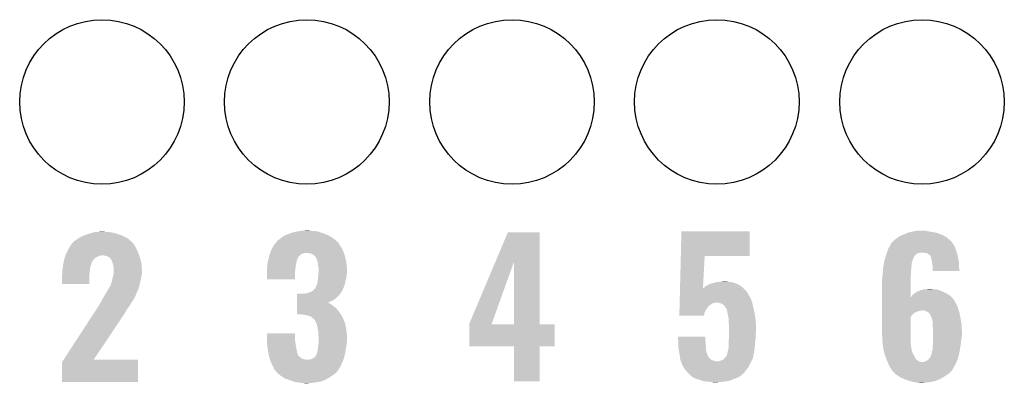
# Model space of a CAD drawing. Extents: x -0.05 to 0.95, y -0.15 to 1.54.
# Tile 19 of 26: x 0.28 to 0.56, y 0.83 to 0.94. Entities that reach past the tile are written whole.
import ezdxf

# ---------------------------------------------------------------- set-up
doc = ezdxf.new("R2010")
doc.units = 0
doc.layers.get('0').update_dxf_attribs({"linetype": 'CONTINUOUS'})
doc.layers.add('ULTRASONIC_3_CLICK_V100_GTO', color=14, linetype='CONTINUOUS')
doc.layers.add('ULTRASONIC_3_CLICK_V100_GTS', color=12, linetype='CONTINUOUS')

# ---------------------------------------------------------------- blocks, each defined once
blk = doc.blocks.new('ROUND_23')
blk.add_circle((0, 0), 0.0237)

msp = doc.modelspace()

# ---------------------------------------------------------------- linework, layer by layer
at = {"layer": 'ULTRASONIC_3_CLICK_V100_GTO'}
for points in [[(0.36045, 0.8763), (0.3614, 0.8764), (0.3623, 0.8763), (0.3619, 0.8764)], [(0.2942, 0.8731), (0.2949, 0.8736), (0.3109, 0.8731), (0.31035, 0.8736)], [(0.2949, 0.8736), (0.29561, 0.8741), (0.31035, 0.8736), (0.3098, 0.8741)], [(0.29561, 0.8741), (0.2959, 0.8743), (0.3098, 0.8741), (0.3094, 0.8743)], [(0.2959, 0.8743), (0.2969, 0.8748), (0.3094, 0.8743), (0.3084, 0.8748)], [(0.2969, 0.8748), (0.2971, 0.8749), (0.3084, 0.8748), (0.30812, 0.8749)], [(0.2971, 0.8749), (0.2983, 0.8753), (0.30812, 0.8749), (0.307, 0.8753)], [(0.2983, 0.8753), (0.2986, 0.8754), (0.307, 0.8753), (0.30668, 0.8754)], [(0.2986, 0.8754), (0.29968, 0.8757), (0.30668, 0.8754), (0.3057, 0.8757)], [(0.29968, 0.8757), (0.3004, 0.8759), (0.3057, 0.8757), (0.3044, 0.8759)], [(0.3004, 0.8759), (0.3025, 0.876), (0.3034, 0.8759), (0.303, 0.876)], [(0.35295, 0.8734), (0.353, 0.8735), (0.3699, 0.8734), (0.36977, 0.8735)], [(0.353, 0.8735), (0.3535, 0.8738), (0.36977, 0.8735), (0.36938, 0.8738)], [(0.3535, 0.8738), (0.3541, 0.8743), (0.36938, 0.8738), (0.36873, 0.8743)], [(0.3541, 0.8743), (0.35425, 0.8744), (0.36873, 0.8743), (0.3686, 0.8744)], [(0.35425, 0.8744), (0.355, 0.8749), (0.3686, 0.8744), (0.36767, 0.8749)], [(0.355, 0.8749), (0.35552, 0.8751), (0.36767, 0.8749), (0.3673, 0.8751)], [(0.35552, 0.8751), (0.3563, 0.8754), (0.3673, 0.8751), (0.36646, 0.8754)], [(0.3563, 0.8754), (0.3577, 0.8759), (0.36646, 0.8754), (0.36506, 0.8759)], [(0.3577, 0.8759), (0.3589, 0.8761), (0.36506, 0.8759), (0.3645, 0.8761)], [(0.3589, 0.8761), (0.3595, 0.8762), (0.3645, 0.8761), (0.3633, 0.8762)], [(0.3595, 0.8762), (0.36045, 0.8763), (0.3633, 0.8762), (0.3623, 0.8763)], [(0.41575, 0.8674), (0.4193, 0.8758), (0.4285, 0.8674), (0.4285, 0.8758)], [(0.4193, 0.8758), (0.4193, 0.8758), (0.4285, 0.8758), (0.4193, 0.8758)], [(0.46913, 0.869), (0.4693, 0.8761), (0.489, 0.869), (0.489, 0.8761)], [(0.4693, 0.8761), (0.4693, 0.8761), (0.489, 0.8761), (0.4693, 0.8761)], [(0.5301, 0.873), (0.5306, 0.8735), (0.5472, 0.873), (0.5467, 0.8735)], [(0.5306, 0.8735), (0.5308, 0.8737), (0.5467, 0.8735), (0.54648, 0.8737)], [(0.5308, 0.8737), (0.5317, 0.8744), (0.54648, 0.8737), (0.5457, 0.8744)], [(0.5317, 0.8744), (0.5328, 0.875), (0.5457, 0.8744), (0.54459, 0.875)], [(0.5328, 0.875), (0.53307, 0.8751), (0.54459, 0.875), (0.5444, 0.8751)], [(0.53307, 0.8751), (0.5336, 0.8753), (0.5444, 0.8751), (0.54388, 0.8753)], [(0.5336, 0.8753), (0.5342, 0.8756), (0.54388, 0.8753), (0.5431, 0.8756)], [(0.5342, 0.8756), (0.5344, 0.8757), (0.5431, 0.8756), (0.54263, 0.8757)], [(0.5344, 0.8757), (0.5353, 0.8759), (0.54263, 0.8757), (0.5417, 0.8759)], [(0.5353, 0.8759), (0.5362, 0.8761), (0.5417, 0.8759), (0.5404, 0.8761)], [(0.5362, 0.8761), (0.5373, 0.8763), (0.5404, 0.8761), (0.5394, 0.8763)], [(0.29215, 0.8698), (0.2927, 0.8709), (0.3129, 0.8698), (0.3124, 0.8709)], [(0.2927, 0.8709), (0.2928, 0.8711), (0.3124, 0.8709), (0.3123, 0.8711)], [(0.2928, 0.8711), (0.29331, 0.8719), (0.3123, 0.8711), (0.3119, 0.8719)], [(0.29331, 0.8719), (0.2937, 0.8725), (0.3119, 0.8719), (0.31147, 0.8725)], [(0.2937, 0.8725), (0.2938, 0.8726), (0.31147, 0.8725), (0.3114, 0.8726)], [(0.2938, 0.8726), (0.2939, 0.8727), (0.3114, 0.8726), (0.3113, 0.8727)], [(0.2939, 0.8727), (0.2942, 0.8731), (0.3113, 0.8727), (0.3109, 0.8731)], [(0.3511, 0.8706), (0.35142, 0.8712), (0.37177, 0.8706), (0.3715, 0.8712)], [(0.35142, 0.8712), (0.3519, 0.8721), (0.3715, 0.8712), (0.3709, 0.8721)], [(0.3519, 0.8721), (0.35257, 0.8729), (0.3709, 0.8721), (0.3704, 0.8729)], [(0.35257, 0.8729), (0.35282, 0.8732), (0.3704, 0.8729), (0.37, 0.8732)], [(0.35282, 0.8732), (0.3529, 0.8733), (0.37, 0.8732), (0.36995, 0.8733)], [(0.3529, 0.8733), (0.35295, 0.8734), (0.36995, 0.8733), (0.3699, 0.8734)], [(0.52863, 0.8704), (0.5288, 0.8709), (0.5485, 0.8704), (0.54832, 0.8709)], [(0.5288, 0.8709), (0.52912, 0.8715), (0.54832, 0.8709), (0.5481, 0.8715)], [(0.52912, 0.8715), (0.5296, 0.8724), (0.5481, 0.8715), (0.5476, 0.8724)], [(0.5296, 0.8725), (0.5301, 0.873), (0.54753, 0.8725), (0.5472, 0.873)], [(0.5296, 0.8724), (0.5296, 0.8725), (0.5476, 0.8724), (0.54753, 0.8725)], [(0.29134, 0.8671), (0.2915, 0.8679), (0.2994, 0.8671), (0.29993, 0.8679)], [(0.2915, 0.8679), (0.29153, 0.868), (0.29993, 0.8679), (0.3, 0.868)], [(0.29153, 0.868), (0.29166, 0.8684), (0.3, 0.868), (0.3004, 0.8684)], [(0.29166, 0.8684), (0.29178, 0.8688), (0.3004, 0.8684), (0.301, 0.8688)], [(0.29178, 0.8688), (0.29181, 0.8689), (0.301, 0.8688), (0.3015, 0.8689)], [(0.29181, 0.8689), (0.29187, 0.8691), (0.3015, 0.8689), (0.3019, 0.8691)], [(0.29187, 0.8691), (0.29191, 0.8692), (0.3019, 0.8691), (0.3024, 0.8692)], [(0.29191, 0.8692), (0.292, 0.8695), (0.31311, 0.8692), (0.31301, 0.8695)], [(0.292, 0.8695), (0.29215, 0.8698), (0.31301, 0.8695), (0.3129, 0.8698)], [(0.3037, 0.869), (0.3027, 0.8692), (0.31319, 0.869), (0.31311, 0.8692)], [(0.3044, 0.8687), (0.3037, 0.869), (0.31329, 0.8687), (0.31319, 0.869)], [(0.3047, 0.8684), (0.3044, 0.8687), (0.3134, 0.8684), (0.31329, 0.8687)], [(0.3049, 0.8682), (0.3047, 0.8684), (0.31345, 0.8682), (0.3134, 0.8684)], [(0.3049, 0.8681), (0.3049, 0.8682), (0.31347, 0.8681), (0.31345, 0.8682)], [(0.3052, 0.8677), (0.3049, 0.8681), (0.31356, 0.8677), (0.31347, 0.8681)], [(0.3503, 0.8678), (0.35036, 0.8681), (0.3585, 0.8678), (0.3587, 0.8681)], [(0.35036, 0.8681), (0.35041, 0.8683), (0.3587, 0.8681), (0.3588, 0.8683)], [(0.35041, 0.8683), (0.35043, 0.8684), (0.3588, 0.8683), (0.3588, 0.8684)], [(0.35043, 0.8684), (0.35054, 0.8689), (0.3588, 0.8684), (0.3591, 0.8689)], [(0.35054, 0.8689), (0.3506, 0.8692), (0.3591, 0.8689), (0.3595, 0.8692)], [(0.3506, 0.8692), (0.35074, 0.8696), (0.3595, 0.8692), (0.3599, 0.8696)], [(0.35074, 0.8696), (0.35078, 0.8697), (0.3599, 0.8696), (0.3604, 0.8697)], [(0.35078, 0.8697), (0.35085, 0.8699), (0.3604, 0.8697), (0.361, 0.8699)], [(0.35085, 0.8699), (0.35092, 0.8701), (0.37207, 0.8699), (0.372, 0.8701)], [(0.35085, 0.8699), (0.35085, 0.8699), (0.361, 0.8699), (0.3614, 0.8699)], [(0.35092, 0.8701), (0.3511, 0.8706), (0.372, 0.8701), (0.37177, 0.8706)], [(0.3626, 0.8697), (0.3614, 0.8699), (0.37213, 0.8697), (0.37207, 0.8699)], [(0.363, 0.8695), (0.3626, 0.8697), (0.3722, 0.8695), (0.37213, 0.8697)], [(0.3635, 0.8692), (0.363, 0.8695), (0.3723, 0.8692), (0.3722, 0.8695)], [(0.3639, 0.8688), (0.3635, 0.8692), (0.37243, 0.8688), (0.3723, 0.8692)], [(0.364, 0.8686), (0.3639, 0.8688), (0.3725, 0.8686), (0.37243, 0.8688)], [(0.3643, 0.868), (0.364, 0.8686), (0.37261, 0.868), (0.3725, 0.8686)], [(0.3645, 0.8674), (0.3643, 0.868), (0.37271, 0.8674), (0.37261, 0.868)], [(0.4689, 0.8598), (0.46913, 0.869), (0.47551, 0.8598), (0.476, 0.869)], [(0.46913, 0.869), (0.46913, 0.869), (0.476, 0.869), (0.489, 0.869)], [(0.5277, 0.8674), (0.52796, 0.8683), (0.53574, 0.8674), (0.5361, 0.8683)], [(0.52796, 0.8683), (0.52814, 0.8689), (0.5361, 0.8683), (0.5363, 0.8689)], [(0.52814, 0.8689), (0.52817, 0.869), (0.5363, 0.8689), (0.5365, 0.869)], [(0.52817, 0.869), (0.5282, 0.8691), (0.5365, 0.869), (0.53655, 0.8691)], [(0.5282, 0.8691), (0.52823, 0.8692), (0.53655, 0.8691), (0.5366, 0.8692)], [(0.52823, 0.8692), (0.5284, 0.8697), (0.5366, 0.8692), (0.5372, 0.8697)], [(0.5284, 0.8697), (0.52847, 0.8699), (0.5372, 0.8697), (0.5379, 0.8699)], [(0.52847, 0.8699), (0.5285, 0.87), (0.5379, 0.8699), (0.5384, 0.87)], [(0.5285, 0.87), (0.52863, 0.8704), (0.54861, 0.87), (0.5485, 0.8704)], [(0.5393, 0.8699), (0.5387, 0.87), (0.54864, 0.8699), (0.54861, 0.87)], [(0.5402, 0.8697), (0.5398, 0.8699), (0.5487, 0.8697), (0.54864, 0.8699)], [(0.5406, 0.8694), (0.5402, 0.8697), (0.54879, 0.8694), (0.5487, 0.8697)], [(0.541, 0.869), (0.5406, 0.8694), (0.5489, 0.869), (0.54879, 0.8694)], [(0.5411, 0.8689), (0.541, 0.869), (0.54892, 0.8689), (0.5489, 0.869)], [(0.5412, 0.8684), (0.5411, 0.8689), (0.54901, 0.8684), (0.54892, 0.8689)], [(0.5414, 0.8677), (0.5412, 0.8684), (0.54914, 0.8677), (0.54901, 0.8684)], [(0.291, 0.865), (0.29109, 0.8656), (0.29892, 0.865), (0.299, 0.8656)], [(0.291, 0.8648), (0.291, 0.865), (0.2989, 0.8648), (0.29892, 0.865)], [(0.29109, 0.8656), (0.29119, 0.8663), (0.299, 0.8656), (0.2992, 0.8663)], [(0.29119, 0.8663), (0.2912, 0.8664), (0.2992, 0.8663), (0.29924, 0.8664)], [(0.2912, 0.8664), (0.29128, 0.8668), (0.29924, 0.8664), (0.2994, 0.8668)], [(0.29128, 0.8668), (0.29134, 0.8671), (0.2994, 0.8668), (0.2994, 0.8671)], [(0.3054, 0.8672), (0.3052, 0.8677), (0.31368, 0.8672), (0.31356, 0.8677)], [(0.30554, 0.8667), (0.3054, 0.8672), (0.3138, 0.8667), (0.31368, 0.8672)], [(0.3057, 0.8661), (0.30554, 0.8667), (0.31383, 0.8661), (0.3138, 0.8667)], [(0.3058, 0.8657), (0.3057, 0.8661), (0.31385, 0.8657), (0.31383, 0.8661)], [(0.3058, 0.8648), (0.3058, 0.8657), (0.3139, 0.8648), (0.31385, 0.8657)], [(0.3499, 0.8651), (0.34992, 0.8652), (0.35809, 0.8651), (0.3581, 0.8652)], [(0.3499, 0.8642), (0.3499, 0.8651), (0.358, 0.8642), (0.35809, 0.8651)], [(0.34992, 0.8652), (0.35, 0.8656), (0.3581, 0.8652), (0.35814, 0.8656)], [(0.35, 0.8666), (0.35002, 0.8667), (0.35828, 0.8666), (0.3583, 0.8667)], [(0.35, 0.8661), (0.35, 0.8666), (0.3582, 0.8661), (0.35828, 0.8666)], [(0.35, 0.8656), (0.35, 0.8661), (0.35814, 0.8656), (0.3582, 0.8661)], [(0.35002, 0.8667), (0.35018, 0.8673), (0.3583, 0.8667), (0.3585, 0.8673)], [(0.35018, 0.8673), (0.3503, 0.8678), (0.3585, 0.8673), (0.3585, 0.8678)], [(0.36458, 0.8669), (0.3645, 0.8674), (0.3728, 0.8669), (0.37271, 0.8674)], [(0.3647, 0.8661), (0.36458, 0.8669), (0.37288, 0.8661), (0.3728, 0.8669)], [(0.3648, 0.8654), (0.3647, 0.8661), (0.37295, 0.8654), (0.37288, 0.8661)], [(0.3648, 0.8649), (0.3648, 0.8654), (0.373, 0.8649), (0.37295, 0.8654)], [(0.4082, 0.8495), (0.41575, 0.8674), (0.41467, 0.8495), (0.4211, 0.8674)], [(0.4211, 0.8493), (0.4211, 0.8674), (0.4285, 0.8493), (0.4285, 0.8674)], [(0.52733, 0.8645), (0.52738, 0.8653), (0.5354, 0.8645), (0.5355, 0.8653)], [(0.52738, 0.8653), (0.5274, 0.8656), (0.5355, 0.8653), (0.5355, 0.8656)], [(0.5274, 0.8656), (0.52745, 0.8659), (0.5355, 0.8656), (0.5355, 0.8659)], [(0.52745, 0.8659), (0.52752, 0.8663), (0.5355, 0.8659), (0.5356, 0.8663)], [(0.52752, 0.8663), (0.52757, 0.8666), (0.5356, 0.8663), (0.5356, 0.8666)], [(0.52757, 0.8666), (0.52768, 0.8673), (0.5356, 0.8666), (0.5357, 0.8673)], [(0.52768, 0.8673), (0.5277, 0.8674), (0.5357, 0.8673), (0.53574, 0.8674)], [(0.54145, 0.8674), (0.5414, 0.8677), (0.5492, 0.8674), (0.54914, 0.8677)], [(0.5416, 0.8664), (0.54145, 0.8674), (0.54925, 0.8664), (0.5492, 0.8674)], [(0.5417, 0.8657), (0.5416, 0.8664), (0.54929, 0.8657), (0.54925, 0.8664)], [(0.5417, 0.8654), (0.5417, 0.8657), (0.5493, 0.8654), (0.54929, 0.8657)], [(0.5417, 0.8647), (0.5417, 0.8654), (0.5494, 0.8647), (0.5493, 0.8654)], [(0.2909, 0.8635), (0.291, 0.8639), (0.2988, 0.8635), (0.2988, 0.8639)], [(0.2909, 0.8609), (0.2909, 0.8635), (0.2988, 0.8609), (0.2988, 0.8635)], [(0.291, 0.8639), (0.291, 0.8648), (0.2988, 0.8639), (0.2989, 0.8648)], [(0.30532, 0.8619), (0.3054, 0.8624), (0.3135, 0.8619), (0.31364, 0.8624)], [(0.3054, 0.8624), (0.30545, 0.8626), (0.31364, 0.8624), (0.3137, 0.8626)], [(0.30545, 0.8626), (0.30562, 0.8633), (0.3137, 0.8626), (0.3138, 0.8633)], [(0.30562, 0.8633), (0.30578, 0.8639), (0.3138, 0.8633), (0.3139, 0.8639)], [(0.30578, 0.8639), (0.3058, 0.864), (0.3139, 0.8639), (0.3139, 0.864)], [(0.3058, 0.864), (0.3058, 0.8648), (0.3139, 0.864), (0.3139, 0.8648)], [(0.3499, 0.8623), (0.3499, 0.8642), (0.358, 0.8623), (0.358, 0.8642)], [(0.36453, 0.8617), (0.3646, 0.8623), (0.3725, 0.8617), (0.37268, 0.8623)], [(0.3646, 0.8623), (0.36464, 0.8627), (0.37268, 0.8623), (0.3728, 0.8627)], [(0.36464, 0.8627), (0.3647, 0.8633), (0.3728, 0.8627), (0.37287, 0.8633)], [(0.3647, 0.8633), (0.36473, 0.8636), (0.37287, 0.8633), (0.3729, 0.8636)], [(0.36473, 0.8636), (0.36478, 0.8643), (0.3729, 0.8636), (0.373, 0.8643)], [(0.36478, 0.8643), (0.3648, 0.8645), (0.373, 0.8643), (0.373, 0.8645)], [(0.3648, 0.8645), (0.3648, 0.8649), (0.373, 0.8645), (0.373, 0.8649)], [(0.5271, 0.8623), (0.52716, 0.8626), (0.5353, 0.8623), (0.5353, 0.8626)], [(0.5271, 0.8571), (0.5271, 0.8623), (0.5353, 0.8571), (0.5353, 0.8623)], [(0.52716, 0.8626), (0.5272, 0.8628), (0.5353, 0.8626), (0.53532, 0.8628)], [(0.5272, 0.8634), (0.52723, 0.8636), (0.53538, 0.8634), (0.5354, 0.8636)], [(0.5272, 0.8628), (0.5272, 0.8634), (0.53532, 0.8628), (0.53538, 0.8634)], [(0.52723, 0.8636), (0.5273, 0.864), (0.5354, 0.8636), (0.5354, 0.864)], [(0.5273, 0.864), (0.52733, 0.8645), (0.5354, 0.864), (0.5354, 0.8645)], [(0.3039, 0.8589), (0.30421, 0.8594), (0.3126, 0.8589), (0.3129, 0.8594)], [(0.30421, 0.8594), (0.3044, 0.8597), (0.3129, 0.8594), (0.31296, 0.8597)], [(0.3044, 0.8597), (0.30451, 0.8599), (0.31296, 0.8597), (0.313, 0.8599)], [(0.30451, 0.8599), (0.30463, 0.8601), (0.313, 0.8599), (0.3131, 0.8601)], [(0.30463, 0.8601), (0.30469, 0.8602), (0.3131, 0.8601), (0.3131, 0.8602)], [(0.30469, 0.8602), (0.3048, 0.8604), (0.3131, 0.8602), (0.31315, 0.8604)], [(0.3048, 0.8604), (0.3049, 0.8605), (0.31315, 0.8604), (0.31317, 0.8605)], [(0.3049, 0.8608), (0.3051, 0.8612), (0.31324, 0.8608), (0.31334, 0.8612)], [(0.3049, 0.8605), (0.3049, 0.8608), (0.31317, 0.8605), (0.31324, 0.8608)], [(0.3051, 0.8612), (0.3053, 0.8618), (0.31334, 0.8612), (0.31348, 0.8618)], [(0.3053, 0.8618), (0.30532, 0.8619), (0.31348, 0.8618), (0.3135, 0.8619)], [(0.3633, 0.8591), (0.3637, 0.8596), (0.37165, 0.8591), (0.3719, 0.8596)], [(0.3638, 0.8596), (0.3639, 0.8598), (0.3719, 0.8596), (0.37197, 0.8598)], [(0.3639, 0.8598), (0.364, 0.8602), (0.37197, 0.8598), (0.37212, 0.8602)], [(0.364, 0.8602), (0.3643, 0.8607), (0.37212, 0.8602), (0.3723, 0.8607)], [(0.3643, 0.8607), (0.3645, 0.8614), (0.3723, 0.8607), (0.37244, 0.8614)], [(0.3645, 0.8614), (0.36453, 0.8617), (0.37244, 0.8614), (0.3725, 0.8617)], [(0.46889, 0.8593), (0.4689, 0.8597), (0.4876, 0.8593), (0.48715, 0.8597)], [(0.4689, 0.8597), (0.4689, 0.8598), (0.4755, 0.8597), (0.4757, 0.8598)], [(0.4755, 0.8597), (0.47551, 0.8598), (0.48715, 0.8597), (0.48704, 0.8598)], [(0.4757, 0.8598), (0.4761, 0.8601), (0.48704, 0.8598), (0.48671, 0.8601)], [(0.4761, 0.8601), (0.4762, 0.8602), (0.48671, 0.8601), (0.4866, 0.8602)], [(0.4762, 0.8602), (0.4764, 0.8604), (0.4866, 0.8602), (0.48629, 0.8604)], [(0.4764, 0.8604), (0.4769, 0.8606), (0.48629, 0.8604), (0.48597, 0.8606)], [(0.4769, 0.8606), (0.4774, 0.8609), (0.48597, 0.8606), (0.4855, 0.8609)], [(0.4774, 0.8609), (0.478, 0.8611), (0.4855, 0.8609), (0.48495, 0.8611)], [(0.4781, 0.8611), (0.4787, 0.8613), (0.48495, 0.8611), (0.4844, 0.8613)], [(0.4787, 0.8613), (0.4792, 0.8614), (0.4844, 0.8613), (0.4839, 0.8614)], [(0.4792, 0.8614), (0.4798, 0.8615), (0.4839, 0.8614), (0.4834, 0.8615)], [(0.4798, 0.8615), (0.4804, 0.8616), (0.4834, 0.8615), (0.4827, 0.8616)], [(0.4804, 0.8616), (0.4819, 0.8617), (0.4827, 0.8616), (0.4824, 0.8617)], [(0.4819, 0.8617), (0.4819, 0.8617), (0.4824, 0.8617), (0.4819, 0.8617)], [(0.5385, 0.8592), (0.5391, 0.8594), (0.54333, 0.8592), (0.5426, 0.8594)], [(0.5397, 0.8594), (0.541, 0.8595), (0.5417, 0.8594), (0.5414, 0.8595)], [(0.541, 0.8595), (0.541, 0.8595), (0.5414, 0.8595), (0.541, 0.8595)], [(0.3024, 0.8563), (0.3025, 0.8565), (0.3114, 0.8563), (0.31151, 0.8565)], [(0.3025, 0.8565), (0.3029, 0.8572), (0.31151, 0.8565), (0.31188, 0.8572)], [(0.3029, 0.8572), (0.30315, 0.8576), (0.31188, 0.8572), (0.3121, 0.8576)], [(0.30315, 0.8576), (0.3034, 0.858), (0.3121, 0.8576), (0.31225, 0.858)], [(0.3034, 0.858), (0.3039, 0.8589), (0.31225, 0.858), (0.3126, 0.8589)], [(0.3586, 0.8578), (0.3586, 0.8581), (0.3708, 0.8578), (0.37102, 0.8581)], [(0.3586, 0.8568), (0.3586, 0.8578), (0.3698, 0.8568), (0.3708, 0.8578)], [(0.3586, 0.8563), (0.3586, 0.8568), (0.3691, 0.8563), (0.3698, 0.8568)], [(0.3604, 0.8581), (0.3609, 0.8582), (0.37102, 0.8581), (0.3711, 0.8582)], [(0.3609, 0.8582), (0.3615, 0.8583), (0.3711, 0.8582), (0.37115, 0.8583)], [(0.3615, 0.8583), (0.3624, 0.8586), (0.37115, 0.8583), (0.3713, 0.8586)], [(0.3624, 0.8586), (0.3627, 0.8587), (0.3714, 0.8586), (0.37145, 0.8587)], [(0.3624, 0.8586), (0.3624, 0.8586), (0.3713, 0.8586), (0.3714, 0.8586)], [(0.3627, 0.8587), (0.3633, 0.8591), (0.37145, 0.8587), (0.37165, 0.8591)], [(0.46879, 0.8556), (0.46882, 0.8567), (0.48967, 0.8556), (0.4893, 0.8567)], [(0.46882, 0.8567), (0.46884, 0.8574), (0.4893, 0.8567), (0.4889, 0.8574)], [(0.46884, 0.8574), (0.46885, 0.8579), (0.4889, 0.8574), (0.4886, 0.8579)], [(0.46885, 0.8579), (0.46886, 0.8581), (0.4886, 0.8579), (0.4885, 0.8581)], [(0.46886, 0.8581), (0.46887, 0.8588), (0.4885, 0.8581), (0.4881, 0.8588)], [(0.46887, 0.8588), (0.46889, 0.8593), (0.4881, 0.8588), (0.4876, 0.8593)], [(0.5271, 0.8562), (0.5271, 0.8571), (0.5479, 0.8562), (0.54716, 0.8571)], [(0.5353, 0.8571), (0.5355, 0.8572), (0.54716, 0.8571), (0.54708, 0.8572)], [(0.5355, 0.8572), (0.53556, 0.8573), (0.54708, 0.8572), (0.547, 0.8573)], [(0.53556, 0.8573), (0.5358, 0.8577), (0.547, 0.8573), (0.54645, 0.8577)], [(0.5358, 0.8577), (0.53627, 0.8581), (0.54645, 0.8577), (0.5459, 0.8581)], [(0.53627, 0.8581), (0.5365, 0.8583), (0.5459, 0.8581), (0.5455, 0.8583)], [(0.5365, 0.8583), (0.53717, 0.8587), (0.5455, 0.8583), (0.5447, 0.8587)], [(0.53717, 0.8587), (0.5375, 0.8589), (0.5447, 0.8587), (0.5442, 0.8589)], [(0.5377, 0.8589), (0.5381, 0.8591), (0.5442, 0.8589), (0.5437, 0.8591)], [(0.5381, 0.8591), (0.5385, 0.8592), (0.5437, 0.8591), (0.54333, 0.8592)], [(0.30078, 0.8536), (0.3013, 0.8544), (0.3096, 0.8536), (0.3102, 0.8544)], [(0.3013, 0.8544), (0.30166, 0.855), (0.3102, 0.8544), (0.3106, 0.855)], [(0.30166, 0.855), (0.3019, 0.8554), (0.3106, 0.855), (0.3108, 0.8554)], [(0.3019, 0.8556), (0.3022, 0.8559), (0.3109, 0.8556), (0.3112, 0.8559)], [(0.3019, 0.8554), (0.3019, 0.8556), (0.3108, 0.8554), (0.3109, 0.8556)], [(0.3022, 0.8559), (0.30235, 0.8562), (0.3112, 0.8559), (0.3113, 0.8562)], [(0.30235, 0.8562), (0.3024, 0.8563), (0.3113, 0.8562), (0.3114, 0.8563)], [(0.3586, 0.8559), (0.3586, 0.8563), (0.3683, 0.8559), (0.3691, 0.8563)], [(0.3586, 0.8556), (0.3586, 0.8559), (0.3675, 0.8556), (0.3683, 0.8559)], [(0.3586, 0.8555), (0.3586, 0.8556), (0.3677, 0.8555), (0.3675, 0.8556)], [(0.3586, 0.8551), (0.3586, 0.8555), (0.3683, 0.8551), (0.3677, 0.8555)], [(0.3586, 0.8548), (0.3586, 0.8551), (0.3687, 0.8548), (0.3683, 0.8551)], [(0.3586, 0.8545), (0.3586, 0.8548), (0.3692, 0.8545), (0.3687, 0.8548)], [(0.3586, 0.8541), (0.3586, 0.8545), (0.3697, 0.8541), (0.3692, 0.8545)], [(0.3586, 0.8536), (0.3586, 0.8541), (0.3702, 0.8536), (0.3697, 0.8541)], [(0.46873, 0.853), (0.46875, 0.854), (0.4761, 0.853), (0.4767, 0.854)], [(0.46875, 0.854), (0.46877, 0.8547), (0.4767, 0.854), (0.4773, 0.8547)], [(0.46877, 0.8547), (0.46878, 0.8551), (0.4773, 0.8547), (0.4779, 0.8551)], [(0.46878, 0.8551), (0.46879, 0.8554), (0.4779, 0.8551), (0.4784, 0.8554)], [(0.46879, 0.8555), (0.46879, 0.8556), (0.4789, 0.8555), (0.4793, 0.8556)], [(0.46879, 0.8554), (0.46879, 0.8555), (0.4784, 0.8554), (0.4789, 0.8555)], [(0.4801, 0.8555), (0.4794, 0.8556), (0.4897, 0.8555), (0.48967, 0.8556)], [(0.4808, 0.8553), (0.4801, 0.8555), (0.48975, 0.8553), (0.4897, 0.8555)], [(0.4813, 0.855), (0.4808, 0.8553), (0.48982, 0.855), (0.48975, 0.8553)], [(0.4817, 0.8547), (0.4813, 0.855), (0.48988, 0.8547), (0.48982, 0.855)], [(0.4819, 0.8543), (0.4817, 0.8547), (0.48998, 0.8543), (0.48988, 0.8547)], [(0.48197, 0.8542), (0.4819, 0.8543), (0.49, 0.8542), (0.48998, 0.8543)], [(0.4821, 0.854), (0.48197, 0.8542), (0.49004, 0.854), (0.49, 0.8542)], [(0.4823, 0.8538), (0.4821, 0.854), (0.49009, 0.8538), (0.49004, 0.854)], [(0.4823, 0.8537), (0.4823, 0.8538), (0.49011, 0.8537), (0.49009, 0.8538)], [(0.4825, 0.8529), (0.4823, 0.8537), (0.49029, 0.8529), (0.49011, 0.8537)], [(0.5271, 0.8556), (0.5271, 0.8562), (0.5482, 0.8556), (0.5479, 0.8562)], [(0.5271, 0.8549), (0.5271, 0.8556), (0.5486, 0.8549), (0.5482, 0.8556)], [(0.5271, 0.8539), (0.5271, 0.8549), (0.549, 0.8539), (0.5486, 0.8549)], [(0.5271, 0.8533), (0.5271, 0.8539), (0.54918, 0.8533), (0.549, 0.8539)], [(0.29135, 0.8391), (0.29941, 0.8515), (0.3, 0.8391), (0.3083, 0.8515)], [(0.29941, 0.8515), (0.30013, 0.8526), (0.3083, 0.8515), (0.309, 0.8526)], [(0.30013, 0.8526), (0.30078, 0.8536), (0.309, 0.8526), (0.3096, 0.8536)], [(0.3586, 0.8522), (0.3586, 0.8536), (0.3712, 0.8522), (0.3702, 0.8536)], [(0.36, 0.8521), (0.3599, 0.8522), (0.37126, 0.8521), (0.3712, 0.8522)], [(0.361, 0.852), (0.3601, 0.8521), (0.37133, 0.852), (0.37126, 0.8521)], [(0.3618, 0.8518), (0.361, 0.852), (0.37145, 0.8518), (0.37133, 0.852)], [(0.3625, 0.8516), (0.3618, 0.8518), (0.37157, 0.8516), (0.37145, 0.8518)], [(0.36275, 0.8514), (0.3625, 0.8516), (0.3717, 0.8514), (0.37157, 0.8516)], [(0.363, 0.8512), (0.36275, 0.8514), (0.37178, 0.8512), (0.3717, 0.8514)], [(0.3634, 0.8509), (0.363, 0.8512), (0.3719, 0.8509), (0.37178, 0.8512)], [(0.3636, 0.8507), (0.3634, 0.8509), (0.37198, 0.8507), (0.3719, 0.8509)], [(0.4687, 0.8518), (0.46871, 0.8524), (0.4758, 0.8518), (0.4759, 0.8524)], [(0.46871, 0.8524), (0.46873, 0.853), (0.4759, 0.8524), (0.4761, 0.853)], [(0.4826, 0.8524), (0.4825, 0.8529), (0.4904, 0.8524), (0.49029, 0.8529)], [(0.4827, 0.8519), (0.4826, 0.8524), (0.49047, 0.8519), (0.4904, 0.8524)], [(0.4829, 0.851), (0.4827, 0.8519), (0.49061, 0.851), (0.49047, 0.8519)], [(0.4829, 0.8504), (0.4829, 0.851), (0.4907, 0.8504), (0.49061, 0.851)], [(0.5271, 0.8532), (0.5271, 0.8533), (0.538, 0.8532), (0.5385, 0.8533)], [(0.5271, 0.853), (0.5271, 0.8532), (0.5373, 0.853), (0.538, 0.8532)], [(0.5271, 0.8527), (0.5271, 0.853), (0.5366, 0.8527), (0.5373, 0.853)], [(0.5271, 0.8526), (0.5271, 0.8527), (0.5364, 0.8526), (0.5366, 0.8527)], [(0.5271, 0.8519), (0.5271, 0.8526), (0.5357, 0.8519), (0.5364, 0.8526)], [(0.5271, 0.8513), (0.5271, 0.8519), (0.5353, 0.8513), (0.5357, 0.8519)], [(0.5271, 0.8464), (0.5271, 0.8513), (0.5353, 0.8464), (0.5353, 0.8513)], [(0.5396, 0.8531), (0.5392, 0.8533), (0.54925, 0.8531), (0.54918, 0.8533)], [(0.5402, 0.8529), (0.5396, 0.8531), (0.54931, 0.8529), (0.54925, 0.8531)], [(0.54058, 0.8526), (0.5402, 0.8529), (0.5494, 0.8526), (0.54931, 0.8529)], [(0.5407, 0.8525), (0.54058, 0.8526), (0.54942, 0.8525), (0.5494, 0.8526)], [(0.5408, 0.8524), (0.5407, 0.8525), (0.54944, 0.8524), (0.54942, 0.8525)], [(0.5412, 0.8516), (0.5408, 0.8524), (0.54959, 0.8516), (0.54944, 0.8524)], [(0.54143, 0.851), (0.5412, 0.8516), (0.5497, 0.851), (0.54959, 0.8516)], [(0.5415, 0.8508), (0.54143, 0.851), (0.54973, 0.8508), (0.5497, 0.851)], [(0.3637, 0.8505), (0.3636, 0.8507), (0.37206, 0.8505), (0.37198, 0.8507)], [(0.3638, 0.8504), (0.3637, 0.8505), (0.3721, 0.8504), (0.37206, 0.8505)], [(0.3641, 0.8497), (0.3638, 0.8504), (0.37238, 0.8497), (0.3721, 0.8504)], [(0.36421, 0.8494), (0.3641, 0.8497), (0.3725, 0.8494), (0.37238, 0.8497)], [(0.3644, 0.8489), (0.36421, 0.8494), (0.37258, 0.8489), (0.3725, 0.8494)], [(0.36452, 0.8482), (0.3644, 0.8489), (0.3727, 0.8482), (0.37258, 0.8489)], [(0.3647, 0.8472), (0.36452, 0.8482), (0.37285, 0.8472), (0.3727, 0.8482)], [(0.4082, 0.8493), (0.4082, 0.8495), (0.4146, 0.8493), (0.41467, 0.8495)], [(0.4082, 0.843), (0.4082, 0.8493), (0.4328, 0.843), (0.4328, 0.8493)], [(0.4082, 0.8493), (0.4082, 0.8493), (0.4328, 0.8493), (0.4285, 0.8493)], [(0.4082, 0.8493), (0.4082, 0.8493), (0.4211, 0.8493), (0.4146, 0.8493)], [(0.4829, 0.85), (0.4829, 0.8504), (0.49072, 0.85), (0.4907, 0.8504)], [(0.483, 0.8492), (0.4829, 0.85), (0.49075, 0.8492), (0.49072, 0.85)], [(0.483, 0.8482), (0.483, 0.8492), (0.4908, 0.8482), (0.49075, 0.8492)], [(0.483, 0.8474), (0.483, 0.8482), (0.4908, 0.8474), (0.4908, 0.8482)], [(0.5416, 0.8504), (0.5415, 0.8508), (0.5498, 0.8504), (0.54973, 0.8508)], [(0.5417, 0.8502), (0.5416, 0.8504), (0.54983, 0.8502), (0.5498, 0.8504)], [(0.5417, 0.8492), (0.5417, 0.8502), (0.55, 0.8492), (0.54983, 0.8502)], [(0.5417, 0.8487), (0.5417, 0.8492), (0.55002, 0.8487), (0.55, 0.8492)], [(0.5418, 0.8474), (0.5417, 0.8487), (0.55009, 0.8474), (0.55002, 0.8487)], [(0.3499, 0.8452), (0.3499, 0.8467), (0.358, 0.8452), (0.358, 0.8467)], [(0.3499, 0.8467), (0.3499, 0.8467), (0.358, 0.8467), (0.3499, 0.8467)], [(0.34992, 0.8447), (0.3499, 0.8452), (0.358, 0.8447), (0.358, 0.8452)], [(0.3647, 0.8469), (0.3647, 0.8472), (0.3729, 0.8469), (0.37285, 0.8472)], [(0.3647, 0.8464), (0.3647, 0.8469), (0.37293, 0.8464), (0.3729, 0.8469)], [(0.3648, 0.8458), (0.3647, 0.8464), (0.37297, 0.8458), (0.37293, 0.8464)], [(0.3648, 0.8454), (0.3648, 0.8458), (0.373, 0.8454), (0.37297, 0.8458)], [(0.3648, 0.8444), (0.3648, 0.8454), (0.373, 0.8444), (0.373, 0.8454)], [(0.46838, 0.8444), (0.4683, 0.8457), (0.4762, 0.8444), (0.4762, 0.8457)], [(0.4683, 0.8457), (0.4683, 0.8457), (0.4762, 0.8457), (0.4683, 0.8457)], [(0.4829, 0.8446), (0.48298, 0.8453), (0.4906, 0.8446), (0.4907, 0.8453)], [(0.48298, 0.8453), (0.483, 0.8455), (0.4907, 0.8453), (0.4907, 0.8455)], [(0.483, 0.8464), (0.483, 0.8474), (0.4907, 0.8464), (0.4908, 0.8474)], [(0.483, 0.8455), (0.483, 0.8464), (0.4907, 0.8455), (0.4907, 0.8464)], [(0.5272, 0.8441), (0.5271, 0.8464), (0.5353, 0.8441), (0.5353, 0.8464)], [(0.5418, 0.8472), (0.5418, 0.8474), (0.5501, 0.8472), (0.55009, 0.8474)], [(0.5418, 0.846), (0.5418, 0.8472), (0.5501, 0.846), (0.5501, 0.8472)], [(0.5418, 0.8448), (0.5418, 0.846), (0.5499, 0.8448), (0.5501, 0.846)], [(0.34995, 0.8441), (0.34992, 0.8447), (0.3581, 0.8441), (0.358, 0.8447)], [(0.34998, 0.8434), (0.34995, 0.8441), (0.3582, 0.8434), (0.3581, 0.8441)], [(0.35, 0.843), (0.34998, 0.8434), (0.35828, 0.843), (0.3582, 0.8434)], [(0.35019, 0.8418), (0.35, 0.843), (0.3585, 0.8418), (0.35828, 0.843)], [(0.36453, 0.8419), (0.3646, 0.8423), (0.3726, 0.8419), (0.37266, 0.8423)], [(0.3646, 0.8423), (0.3647, 0.8432), (0.37266, 0.8423), (0.3728, 0.8432)], [(0.3647, 0.8432), (0.36478, 0.8439), (0.3728, 0.8432), (0.3729, 0.8439)], [(0.36478, 0.8439), (0.3648, 0.8441), (0.3729, 0.8439), (0.37294, 0.8441)], [(0.3648, 0.8441), (0.3648, 0.8444), (0.37294, 0.8441), (0.373, 0.8444)], [(0.4211, 0.8329), (0.4211, 0.843), (0.4285, 0.8329), (0.4285, 0.843)], [(0.4211, 0.843), (0.4211, 0.843), (0.4285, 0.843), (0.4328, 0.843)], [(0.4684, 0.8441), (0.46838, 0.8444), (0.47624, 0.8441), (0.4762, 0.8444)], [(0.4684, 0.8436), (0.4684, 0.8441), (0.4763, 0.8436), (0.47624, 0.8441)], [(0.4684, 0.8428), (0.4684, 0.8436), (0.47635, 0.8428), (0.4763, 0.8436)], [(0.46854, 0.8419), (0.4684, 0.8428), (0.4764, 0.8419), (0.47635, 0.8428)], [(0.4826, 0.8414), (0.4829, 0.8425), (0.49024, 0.8414), (0.4904, 0.8425)], [(0.4829, 0.8439), (0.4829, 0.8446), (0.4905, 0.8439), (0.4906, 0.8446)], [(0.4829, 0.8425), (0.4829, 0.8439), (0.4904, 0.8425), (0.4905, 0.8439)], [(0.52723, 0.8439), (0.5272, 0.8441), (0.5353, 0.8439), (0.5353, 0.8441)], [(0.52727, 0.8436), (0.52723, 0.8439), (0.5354, 0.8436), (0.5353, 0.8439)], [(0.52741, 0.8426), (0.52727, 0.8436), (0.5355, 0.8426), (0.5354, 0.8436)], [(0.5275, 0.842), (0.52741, 0.8426), (0.53561, 0.842), (0.5355, 0.8426)], [(0.5415, 0.8415), (0.5417, 0.8424), (0.54942, 0.8415), (0.54957, 0.8424)], [(0.5417, 0.8433), (0.5418, 0.8444), (0.54971, 0.8433), (0.54985, 0.8444)], [(0.5417, 0.8432), (0.5417, 0.8433), (0.5497, 0.8432), (0.54971, 0.8433)], [(0.5417, 0.8424), (0.5417, 0.8432), (0.54957, 0.8424), (0.5497, 0.8432)], [(0.5418, 0.8444), (0.5418, 0.8448), (0.54985, 0.8444), (0.5499, 0.8448)], [(0.3503, 0.8411), (0.35019, 0.8418), (0.3586, 0.8411), (0.3585, 0.8418)], [(0.35044, 0.8405), (0.3503, 0.8411), (0.3589, 0.8405), (0.3586, 0.8411)], [(0.35046, 0.8404), (0.35044, 0.8405), (0.3589, 0.8404), (0.3589, 0.8405)], [(0.35051, 0.8402), (0.35046, 0.8404), (0.359, 0.8402), (0.3589, 0.8404)], [(0.35054, 0.8401), (0.35051, 0.8402), (0.3592, 0.8401), (0.359, 0.8402)], [(0.35061, 0.8398), (0.35054, 0.8401), (0.3595, 0.8398), (0.3592, 0.8401)], [(0.35068, 0.8395), (0.35061, 0.8398), (0.3599, 0.8395), (0.3595, 0.8398)], [(0.3507, 0.8394), (0.35068, 0.8395), (0.3601, 0.8394), (0.3599, 0.8395)], [(0.363, 0.8394), (0.3635, 0.8397), (0.37202, 0.8394), (0.37211, 0.8397)], [(0.3635, 0.8397), (0.3639, 0.84), (0.37211, 0.8397), (0.37221, 0.84)], [(0.3639, 0.84), (0.36402, 0.8403), (0.37221, 0.84), (0.3723, 0.8403)], [(0.36402, 0.8403), (0.3641, 0.8405), (0.3723, 0.8403), (0.37234, 0.8405)], [(0.3641, 0.8406), (0.3642, 0.8407), (0.37236, 0.8406), (0.37238, 0.8407)], [(0.3641, 0.8405), (0.3641, 0.8406), (0.37234, 0.8405), (0.37236, 0.8406)], [(0.3642, 0.8407), (0.3644, 0.8412), (0.37238, 0.8407), (0.37247, 0.8412)], [(0.3644, 0.8412), (0.3645, 0.8417), (0.37247, 0.8412), (0.37256, 0.8417)], [(0.3645, 0.8417), (0.36453, 0.8419), (0.37256, 0.8417), (0.3726, 0.8419)], [(0.4686, 0.8415), (0.46854, 0.8419), (0.47649, 0.8415), (0.4764, 0.8419)], [(0.4687, 0.841), (0.4686, 0.8415), (0.4766, 0.841), (0.47649, 0.8415)], [(0.4688, 0.8405), (0.4687, 0.841), (0.47681, 0.8405), (0.4766, 0.841)], [(0.46882, 0.8403), (0.4688, 0.8405), (0.4769, 0.8403), (0.47681, 0.8405)], [(0.46884, 0.8402), (0.46882, 0.8403), (0.4769, 0.8402), (0.4769, 0.8403)], [(0.46886, 0.84), (0.46884, 0.8402), (0.477, 0.84), (0.4769, 0.8402)], [(0.46889, 0.8398), (0.46886, 0.84), (0.4772, 0.8398), (0.477, 0.84)], [(0.4689, 0.8397), (0.46889, 0.8398), (0.47728, 0.8397), (0.4772, 0.8398)], [(0.46894, 0.8394), (0.4689, 0.8397), (0.4775, 0.8394), (0.47728, 0.8397)], [(0.4813, 0.8391), (0.4818, 0.8396), (0.48965, 0.8391), (0.4899, 0.8396)], [(0.4818, 0.8396), (0.4819, 0.8397), (0.4899, 0.8396), (0.4899, 0.8397)], [(0.4819, 0.8398), (0.4822, 0.8401), (0.4899, 0.8398), (0.48997, 0.8401)], [(0.4819, 0.8397), (0.4819, 0.8398), (0.4899, 0.8397), (0.4899, 0.8398)], [(0.4822, 0.8401), (0.4824, 0.8404), (0.48997, 0.8401), (0.49004, 0.8404)], [(0.4824, 0.8404), (0.48254, 0.8411), (0.49004, 0.8404), (0.4902, 0.8411)], [(0.48254, 0.8411), (0.4826, 0.8414), (0.4902, 0.8411), (0.49024, 0.8414)], [(0.52763, 0.8415), (0.5275, 0.842), (0.5357, 0.8415), (0.53561, 0.842)], [(0.5279, 0.8404), (0.52763, 0.8415), (0.5362, 0.8404), (0.5357, 0.8415)], [(0.5283, 0.8394), (0.5279, 0.8404), (0.5367, 0.8394), (0.5362, 0.8404)], [(0.5405, 0.8392), (0.5408, 0.8396), (0.54884, 0.8392), (0.549, 0.8396)], [(0.5408, 0.8396), (0.5412, 0.8402), (0.549, 0.8396), (0.54913, 0.8402)], [(0.5412, 0.8405), (0.5414, 0.8409), (0.5492, 0.8405), (0.54929, 0.8409)], [(0.5412, 0.8402), (0.5412, 0.8405), (0.54913, 0.8402), (0.5492, 0.8405)], [(0.5414, 0.8409), (0.54148, 0.8414), (0.54929, 0.8409), (0.5494, 0.8414)], [(0.54148, 0.8414), (0.5415, 0.8415), (0.5494, 0.8414), (0.54942, 0.8415)], [(0.2909, 0.8384), (0.29135, 0.8391), (0.3128, 0.8384), (0.3128, 0.8391)], [(0.2909, 0.8327), (0.2909, 0.8384), (0.3128, 0.8327), (0.3128, 0.8384)], [(0.29135, 0.8391), (0.29135, 0.8391), (0.3128, 0.8391), (0.3, 0.8391)], [(0.35074, 0.8393), (0.3507, 0.8394), (0.3603, 0.8393), (0.3601, 0.8394)], [(0.35082, 0.8391), (0.35074, 0.8393), (0.3615, 0.8391), (0.3603, 0.8393)], [(0.35097, 0.8387), (0.35082, 0.8391), (0.3718, 0.8387), (0.37193, 0.8391)], [(0.3512, 0.8381), (0.35097, 0.8387), (0.37152, 0.8381), (0.3718, 0.8387)], [(0.35165, 0.8372), (0.3512, 0.8381), (0.3711, 0.8372), (0.37152, 0.8381)], [(0.3517, 0.8371), (0.35165, 0.8372), (0.37104, 0.8371), (0.3711, 0.8372)], [(0.3521, 0.8362), (0.3517, 0.8371), (0.3705, 0.8362), (0.37104, 0.8371)], [(0.3619, 0.8391), (0.3622, 0.8392), (0.37193, 0.8391), (0.37196, 0.8392)], [(0.3626, 0.8392), (0.363, 0.8394), (0.37196, 0.8392), (0.37202, 0.8394)], [(0.46899, 0.8391), (0.46894, 0.8394), (0.4779, 0.8391), (0.4775, 0.8394)], [(0.469, 0.839), (0.46899, 0.8391), (0.47815, 0.839), (0.4779, 0.8391)], [(0.4692, 0.8387), (0.469, 0.839), (0.4789, 0.8387), (0.47815, 0.839)], [(0.4692, 0.8386), (0.4692, 0.8387), (0.4796, 0.8386), (0.4789, 0.8387)], [(0.4692, 0.8385), (0.4692, 0.8386), (0.48936, 0.8385), (0.4894, 0.8386)], [(0.46944, 0.8379), (0.4692, 0.8385), (0.4891, 0.8379), (0.48936, 0.8385)], [(0.4696, 0.8375), (0.46944, 0.8379), (0.48888, 0.8375), (0.4891, 0.8379)], [(0.46988, 0.837), (0.4696, 0.8375), (0.4886, 0.837), (0.48888, 0.8375)], [(0.4701, 0.8366), (0.46988, 0.837), (0.4883, 0.8366), (0.4886, 0.837)], [(0.4799, 0.8386), (0.4805, 0.8388), (0.4894, 0.8386), (0.4895, 0.8388)], [(0.4805, 0.8388), (0.4813, 0.8391), (0.4895, 0.8388), (0.48965, 0.8391)], [(0.52846, 0.839), (0.5283, 0.8394), (0.5371, 0.839), (0.5367, 0.8394)], [(0.5285, 0.8389), (0.52846, 0.839), (0.53727, 0.8389), (0.5371, 0.839)], [(0.52858, 0.8387), (0.5285, 0.8389), (0.5376, 0.8387), (0.53727, 0.8389)], [(0.52867, 0.8385), (0.52858, 0.8387), (0.5381, 0.8385), (0.5376, 0.8387)], [(0.52871, 0.8384), (0.52867, 0.8385), (0.5387, 0.8384), (0.5381, 0.8385)], [(0.52892, 0.8379), (0.52871, 0.8384), (0.5483, 0.8379), (0.54851, 0.8384)], [(0.529, 0.8377), (0.52892, 0.8379), (0.54819, 0.8377), (0.5483, 0.8379)], [(0.5294, 0.8369), (0.529, 0.8377), (0.54774, 0.8369), (0.54819, 0.8377)], [(0.5296, 0.8366), (0.5294, 0.8369), (0.54757, 0.8366), (0.54774, 0.8369)], [(0.539, 0.8384), (0.5392, 0.8385), (0.54851, 0.8384), (0.54855, 0.8385)], [(0.5392, 0.8385), (0.5397, 0.8387), (0.54855, 0.8385), (0.54863, 0.8387)], [(0.5397, 0.8387), (0.5401, 0.8389), (0.54863, 0.8387), (0.54871, 0.8389)], [(0.5401, 0.8389), (0.5405, 0.8392), (0.54871, 0.8389), (0.54884, 0.8392)], [(0.3525, 0.8358), (0.3521, 0.8362), (0.37026, 0.8358), (0.3705, 0.8362)], [(0.3525, 0.8357), (0.3525, 0.8358), (0.3702, 0.8357), (0.37026, 0.8358)], [(0.35261, 0.8356), (0.3525, 0.8357), (0.37, 0.8356), (0.3702, 0.8357)], [(0.35305, 0.8352), (0.35261, 0.8356), (0.3697, 0.8352), (0.37, 0.8356)], [(0.35359, 0.8347), (0.35305, 0.8352), (0.369, 0.8347), (0.3697, 0.8352)], [(0.3537, 0.8346), (0.35359, 0.8347), (0.36885, 0.8346), (0.369, 0.8347)], [(0.35448, 0.8341), (0.3537, 0.8346), (0.3681, 0.8341), (0.36885, 0.8346)], [(0.3551, 0.8337), (0.35448, 0.8341), (0.36741, 0.8337), (0.3681, 0.8341)], [(0.47044, 0.8362), (0.4701, 0.8366), (0.488, 0.8362), (0.4883, 0.8366)], [(0.4707, 0.8359), (0.47044, 0.8362), (0.48777, 0.8359), (0.488, 0.8362)], [(0.4712, 0.8353), (0.4707, 0.8359), (0.4873, 0.8353), (0.48777, 0.8359)], [(0.472, 0.8345), (0.4712, 0.8353), (0.4864, 0.8345), (0.4873, 0.8353)], [(0.4721, 0.8344), (0.472, 0.8345), (0.4864, 0.8344), (0.4864, 0.8345)], [(0.4724, 0.8342), (0.4721, 0.8344), (0.4859, 0.8342), (0.4864, 0.8344)], [(0.4725, 0.8341), (0.4724, 0.8342), (0.48573, 0.8341), (0.4859, 0.8342)], [(0.4729, 0.8339), (0.4725, 0.8341), (0.4854, 0.8339), (0.48573, 0.8341)], [(0.4735, 0.8336), (0.4729, 0.8339), (0.4846, 0.8336), (0.4854, 0.8339)], [(0.5298, 0.8364), (0.5296, 0.8366), (0.54746, 0.8364), (0.54757, 0.8366)], [(0.5298, 0.8363), (0.5298, 0.8364), (0.5474, 0.8363), (0.54746, 0.8364)], [(0.5298, 0.8362), (0.5298, 0.8363), (0.54735, 0.8362), (0.5474, 0.8363)], [(0.52989, 0.8361), (0.5298, 0.8362), (0.5473, 0.8361), (0.54735, 0.8362)], [(0.5304, 0.8355), (0.52989, 0.8361), (0.5467, 0.8355), (0.5473, 0.8361)], [(0.5309, 0.835), (0.5304, 0.8355), (0.5462, 0.835), (0.5467, 0.8355)], [(0.531, 0.8349), (0.5309, 0.835), (0.54605, 0.8349), (0.5462, 0.835)], [(0.53178, 0.8344), (0.531, 0.8349), (0.5453, 0.8344), (0.54605, 0.8349)], [(0.5324, 0.834), (0.53178, 0.8344), (0.54461, 0.834), (0.5453, 0.8344)], [(0.5331, 0.8337), (0.5324, 0.834), (0.5441, 0.8337), (0.54461, 0.834)], [(0.35594, 0.8334), (0.3551, 0.8337), (0.3669, 0.8334), (0.36741, 0.8337)], [(0.3565, 0.8332), (0.35594, 0.8334), (0.3664, 0.8332), (0.3669, 0.8334)], [(0.3577, 0.8328), (0.3565, 0.8332), (0.3654, 0.8328), (0.3664, 0.8332)], [(0.358, 0.8327), (0.3577, 0.8328), (0.36477, 0.8327), (0.3654, 0.8328)], [(0.3594, 0.8325), (0.358, 0.8327), (0.3635, 0.8325), (0.36477, 0.8327)], [(0.36, 0.8324), (0.3594, 0.8325), (0.3625, 0.8324), (0.3635, 0.8325)], [(0.3609, 0.8323), (0.3605, 0.8324), (0.3615, 0.8323), (0.3625, 0.8324)], [(0.4746, 0.8333), (0.4735, 0.8336), (0.48385, 0.8333), (0.4846, 0.8336)], [(0.47487, 0.8332), (0.4746, 0.8333), (0.4836, 0.8332), (0.48385, 0.8333)], [(0.4757, 0.8329), (0.47487, 0.8332), (0.4824, 0.8329), (0.4836, 0.8332)], [(0.4768, 0.8328), (0.4757, 0.8329), (0.48165, 0.8328), (0.4824, 0.8329)], [(0.4778, 0.8327), (0.4768, 0.8328), (0.4809, 0.8327), (0.48165, 0.8328)], [(0.4785, 0.8326), (0.4778, 0.8327), (0.4793, 0.8326), (0.4809, 0.8327)], [(0.5338, 0.8334), (0.5331, 0.8337), (0.54346, 0.8334), (0.5441, 0.8337)], [(0.535, 0.833), (0.5338, 0.8334), (0.5426, 0.833), (0.54346, 0.8334)], [(0.5353, 0.8329), (0.535, 0.833), (0.54212, 0.8329), (0.5426, 0.833)], [(0.5366, 0.8326), (0.5353, 0.8329), (0.5407, 0.8326), (0.54212, 0.8329)], [(0.5372, 0.8325), (0.5366, 0.8326), (0.5397, 0.8325), (0.5407, 0.8326)], [(0.538, 0.8324), (0.5376, 0.8325), (0.5386, 0.8324), (0.5397, 0.8325)]]:
    msp.add_solid(points, dxfattribs=at)

# ---------------------------------------------------------------- block references
at = {"layer": 'ULTRASONIC_3_CLICK_V100_GTS'}
for p in [(0.3024, 0.9134), (0.3614, 0.9134), (0.4205, 0.9134), (0.4795, 0.9134), (0.5386, 0.9134)]:
    msp.add_blockref('ROUND_23', p, dxfattribs=at)

doc.saveas('drawing.dxf')
